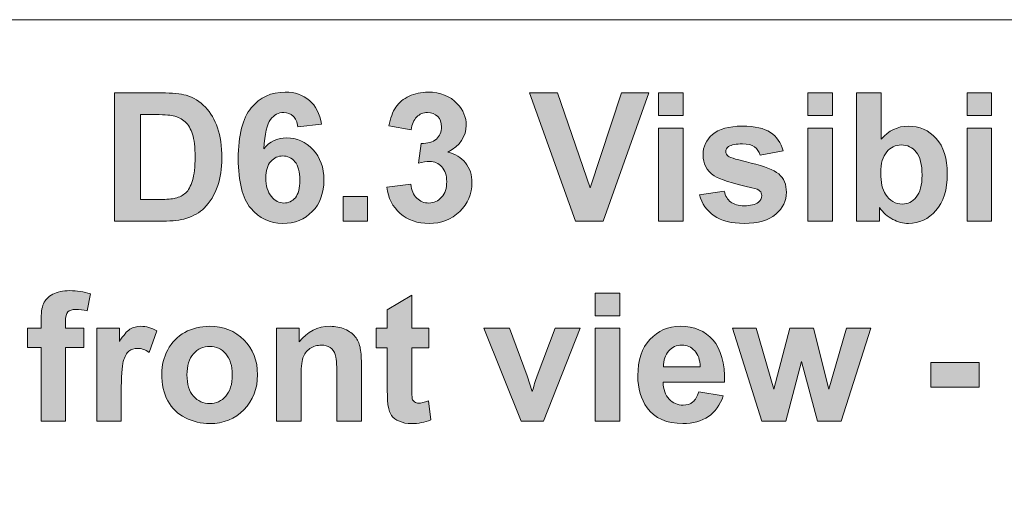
# Model space of a CAD drawing. Header units: millimetres. Extents: x 4 to 594, y -297 to -6.
# Tile 128 of 134: x 449 to 477, y -37 to -24. Entities that reach past the tile are written whole.
import ezdxf

# ---------------------------------------------------------------- set-up
doc = ezdxf.new("R2010")
doc.units = ezdxf.units.MM
doc.header["$MEASUREMENT"] = 0
doc.layers.add('Layer 1', color=7, linetype='Continuous', lineweight=0)

# ---------------------------------------------------------------- blocks, each defined once
blk = doc.blocks.new('Block_32')
at = {"layer": 'Layer 1', "true_color": 0x010101, "transparency": 33554687}
h = blk.add_hatch(color=18, dxfattribs=at)
edge = h.paths.add_edge_path()
edge.add_spline(control_points=[(456.156, -28.158), (456.156, -28.379), (456.207, -28.549), (456.308, -28.669), (456.409, -28.789), (456.525, -28.849), (456.655, -28.849), (456.781, -28.849), (456.885, -28.8), (456.969, -28.702), (457.052, -28.603), (457.094, -28.442), (457.094, -28.218), (457.094, -27.988), (457.049, -27.819), (456.959, -27.711), (456.869, -27.604), (456.757, -27.551), (456.622, -27.551), (456.491, -27.551), (456.381, -27.602), (456.291, -27.705), (456.201, -27.807), (456.156, -27.958), (456.156, -28.158)], knot_values=[0, 0, 0, 0, 1, 1, 1, 2, 2, 2, 3, 3, 3, 4, 4, 4, 5, 5, 5, 6, 6, 6, 7, 7, 7, 8, 8, 8, 8], degree=3, periodic=0)
edge = h.paths.add_edge_path()
edge.add_spline(control_points=[(457.692, -26.678), (457.692, -26.678), (457.035, -26.751), (457.035, -26.751), (457.019, -26.615), (456.977, -26.516), (456.91, -26.452), (456.842, -26.387), (456.755, -26.355), (456.647, -26.355), (456.504, -26.355), (456.383, -26.42), (456.284, -26.548), (456.185, -26.676), (456.124, -26.944), (456.098, -27.351), (456.267, -27.151), (456.476, -27.052), (456.727, -27.052), (457.009, -27.052), (457.252, -27.16), (457.454, -27.375), (457.656, -27.592), (457.756, -27.87), (457.756, -28.212), (457.756, -28.574), (457.65, -28.865), (457.437, -29.084), (457.225, -29.303), (456.953, -29.412), (456.62, -29.412), (456.264, -29.412), (455.97, -29.273), (455.74, -28.995), (455.511, -28.717), (455.395, -28.262), (455.395, -27.628), (455.395, -26.979), (455.515, -26.51), (455.755, -26.223), (455.995, -25.936), (456.306, -25.792), (456.688, -25.792), (456.957, -25.792), (457.179, -25.868), (457.355, -26.02), (457.531, -26.17), (457.643, -26.39), (457.692, -26.678), (457.692, -26.678), (457.692, -26.678), (457.692, -26.678)], knot_values=[0, 0, 0, 0, 1, 1, 1, 2, 2, 2, 3, 3, 3, 4, 4, 4, 5, 5, 5, 6, 6, 6, 7, 7, 7, 8, 8, 8, 9, 9, 9, 10, 10, 10, 11, 11, 11, 12, 12, 12, 13, 13, 13, 14, 14, 14, 15, 15, 15, 16, 16, 16, 17, 17, 17, 17], degree=3, periodic=0)
h = blk.add_hatch(color=18, dxfattribs=at)
edge = h.paths.add_edge_path()
edge.add_spline(control_points=[(459.495, -28.411), (459.495, -28.411), (460.151, -28.331), (460.151, -28.331), (460.172, -28.499), (460.228, -28.627), (460.319, -28.716), (460.411, -28.805), (460.521, -28.849), (460.65, -28.849), (460.789, -28.849), (460.906, -28.796), (461.002, -28.69), (461.096, -28.584), (461.144, -28.44), (461.144, -28.259), (461.144, -28.089), (461.099, -27.953), (461.007, -27.854), (460.916, -27.754), (460.805, -27.704), (460.673, -27.704), (460.587, -27.704), (460.484, -27.721), (460.364, -27.755), (460.364, -27.755), (460.439, -27.205), (460.439, -27.205), (460.621, -27.21), (460.761, -27.17), (460.857, -27.085), (460.953, -27.001), (461.001, -26.888), (461.001, -26.747), (461.001, -26.628), (460.965, -26.533), (460.895, -26.462), (460.824, -26.391), (460.73, -26.355), (460.612, -26.355), (460.496, -26.355), (460.398, -26.396), (460.316, -26.476), (460.234, -26.557), (460.184, -26.675), (460.166, -26.829), (460.166, -26.829), (459.544, -26.723), (459.544, -26.723), (459.587, -26.508), (459.653, -26.336), (459.741, -26.206), (459.828, -26.078), (459.951, -25.977), (460.107, -25.903), (460.263, -25.829), (460.439, -25.792), (460.634, -25.792), (460.966, -25.792), (461.233, -25.899), (461.434, -26.112), (461.599, -26.286), (461.682, -26.484), (461.682, -26.704), (461.682, -27.015), (461.513, -27.264), (461.173, -27.449), (461.375, -27.493), (461.537, -27.59), (461.659, -27.741), (461.78, -27.893), (461.84, -28.076), (461.84, -28.29), (461.84, -28.6), (461.727, -28.865), (461.501, -29.084), (461.274, -29.303), (460.993, -29.412), (460.655, -29.412), (460.336, -29.412), (460.071, -29.32), (459.861, -29.135), (459.65, -28.951), (459.528, -28.71), (459.495, -28.411)], knot_values=[0, 0, 0, 0, 1, 1, 1, 2, 2, 2, 3, 3, 3, 4, 4, 4, 5, 5, 5, 6, 6, 6, 7, 7, 7, 8, 8, 8, 9, 9, 9, 10, 10, 10, 11, 11, 11, 12, 12, 12, 13, 13, 13, 14, 14, 14, 15, 15, 15, 16, 16, 16, 17, 17, 17, 18, 18, 18, 19, 19, 19, 20, 20, 20, 21, 21, 21, 22, 22, 22, 23, 23, 23, 24, 24, 24, 25, 25, 25, 26, 26, 26, 27, 27, 27, 28, 28, 28, 28], degree=3, periodic=0)
h = blk.add_hatch(color=18, dxfattribs=at)
edge = h.paths.add_edge_path()
edge.add_spline(control_points=[(452.698, -26.41), (452.698, -26.41), (452.698, -28.751), (452.698, -28.751), (452.698, -28.751), (453.229, -28.751), (453.229, -28.751), (453.427, -28.751), (453.57, -28.739), (453.659, -28.717), (453.774, -28.688), (453.87, -28.639), (453.946, -28.57), (454.022, -28.5), (454.084, -28.387), (454.132, -28.229), (454.18, -28.071), (454.204, -27.854), (454.204, -27.581), (454.204, -27.308), (454.18, -27.099), (454.132, -26.952), (454.084, -26.806), (454.017, -26.692), (453.93, -26.61), (453.844, -26.528), (453.734, -26.472), (453.601, -26.444), (453.502, -26.421), (453.307, -26.41), (453.017, -26.41), (453.017, -26.41), (452.698, -26.41), (452.698, -26.41)], knot_values=[0, 0, 0, 0, 1, 1, 1, 2, 2, 2, 3, 3, 3, 4, 4, 4, 5, 5, 5, 6, 6, 6, 7, 7, 7, 8, 8, 8, 9, 9, 9, 10, 10, 10, 11, 11, 11, 11], degree=3, periodic=0)
edge = h.paths.add_edge_path()
edge.add_spline(control_points=[(451.982, -25.812), (451.982, -25.812), (453.284, -25.812), (453.284, -25.812), (453.578, -25.812), (453.802, -25.834), (453.956, -25.88), (454.162, -25.94), (454.34, -26.049), (454.487, -26.206), (454.636, -26.361), (454.748, -26.552), (454.825, -26.779), (454.901, -27.004), (454.94, -27.283), (454.94, -27.614), (454.94, -27.905), (454.904, -28.156), (454.831, -28.366), (454.743, -28.624), (454.617, -28.832), (454.454, -28.991), (454.33, -29.112), (454.163, -29.206), (453.953, -29.273), (453.796, -29.324), (453.586, -29.348), (453.323, -29.348), (453.323, -29.348), (451.982, -29.348), (451.982, -29.348), (451.982, -29.348), (451.982, -25.812), (451.982, -25.812), (451.982, -25.812), (451.982, -25.812), (451.982, -25.812)], knot_values=[0, 0, 0, 0, 1, 1, 1, 2, 2, 2, 3, 3, 3, 4, 4, 4, 5, 5, 5, 6, 6, 6, 7, 7, 7, 8, 8, 8, 9, 9, 9, 10, 10, 10, 11, 11, 11, 12, 12, 12, 12], degree=3, periodic=0)
for points in [[(464.691, -29.348), (463.426, -25.812), (464.2, -25.812), (465.098, -28.43), (465.959, -25.812), (466.72, -25.812), (465.462, -29.348)], [(458.285, -29.348), (458.285, -28.672), (458.962, -28.672), (458.962, -29.348)], [(469.832, -34.866), (469.023, -32.303), (469.681, -32.303), (470.161, -33.983), (470.603, -32.303), (471.256, -32.303), (471.682, -33.983), (472.172, -32.303), (472.84, -32.303), (472.017, -34.866), (471.367, -34.866), (470.926, -33.217), (470.492, -34.866)], [(474.493, -33.923), (474.493, -33.246), (475.827, -33.246), (475.827, -33.923)]]:
    blk.add_hatch(color=18, dxfattribs=at).paths.add_polyline_path(points)
h = blk.add_hatch(color=18, dxfattribs=at)
edge = h.paths.add_edge_path()
edge.add_spline(control_points=[(466.987, -29.348), (466.987, -29.348), (466.987, -26.785), (466.987, -26.785), (466.987, -26.785), (467.663, -26.785), (467.663, -26.785), (467.663, -26.785), (467.663, -29.348), (467.663, -29.348), (467.663, -29.348), (466.987, -29.348), (466.987, -29.348)], knot_values=[0, 0, 0, 0, 1, 1, 1, 2, 2, 2, 3, 3, 3, 4, 4, 4, 4], degree=3, periodic=0)
edge = h.paths.add_edge_path()
edge.add_spline(control_points=[(466.987, -26.439), (466.987, -26.439), (466.987, -25.812), (466.987, -25.812), (466.987, -25.812), (467.663, -25.812), (467.663, -25.812), (467.663, -25.812), (467.663, -26.439), (467.663, -26.439), (467.663, -26.439), (466.987, -26.439), (466.987, -26.439), (466.987, -26.439), (466.987, -26.439), (466.987, -26.439)], knot_values=[0, 0, 0, 0, 1, 1, 1, 2, 2, 2, 3, 3, 3, 4, 4, 4, 5, 5, 5, 5], degree=3, periodic=0)
h = blk.add_hatch(color=18, dxfattribs=at)
edge = h.paths.add_edge_path()
edge.add_spline(control_points=[(471.106, -29.348), (471.106, -29.348), (471.106, -26.785), (471.106, -26.785), (471.106, -26.785), (471.782, -26.785), (471.782, -26.785), (471.782, -26.785), (471.782, -29.348), (471.782, -29.348), (471.782, -29.348), (471.106, -29.348), (471.106, -29.348)], knot_values=[0, 0, 0, 0, 1, 1, 1, 2, 2, 2, 3, 3, 3, 4, 4, 4, 4], degree=3, periodic=0)
edge = h.paths.add_edge_path()
edge.add_spline(control_points=[(471.106, -26.439), (471.106, -26.439), (471.106, -25.812), (471.106, -25.812), (471.106, -25.812), (471.782, -25.812), (471.782, -25.812), (471.782, -25.812), (471.782, -26.439), (471.782, -26.439), (471.782, -26.439), (471.106, -26.439), (471.106, -26.439), (471.106, -26.439), (471.106, -26.439), (471.106, -26.439)], knot_values=[0, 0, 0, 0, 1, 1, 1, 2, 2, 2, 3, 3, 3, 4, 4, 4, 5, 5, 5, 5], degree=3, periodic=0)
h = blk.add_hatch(color=18, dxfattribs=at)
edge = h.paths.add_edge_path()
edge.add_spline(control_points=[(473.115, -28.017), (473.115, -28.283), (473.157, -28.481), (473.241, -28.607), (473.359, -28.789), (473.514, -28.879), (473.709, -28.879), (473.859, -28.879), (473.987, -28.815), (474.093, -28.687), (474.198, -28.558), (474.251, -28.356), (474.251, -28.08), (474.251, -27.786), (474.197, -27.574), (474.091, -27.444), (473.985, -27.314), (473.849, -27.249), (473.683, -27.249), (473.52, -27.249), (473.385, -27.313), (473.277, -27.44), (473.169, -27.566), (473.115, -27.759), (473.115, -28.017)], knot_values=[0, 0, 0, 0, 1, 1, 1, 2, 2, 2, 3, 3, 3, 4, 4, 4, 5, 5, 5, 6, 6, 6, 7, 7, 7, 8, 8, 8, 8], degree=3, periodic=0)
edge = h.paths.add_edge_path()
edge.add_spline(control_points=[(472.448, -29.348), (472.448, -29.348), (472.448, -25.812), (472.448, -25.812), (472.448, -25.812), (473.125, -25.812), (473.125, -25.812), (473.125, -25.812), (473.125, -27.088), (473.125, -27.088), (473.334, -26.85), (473.581, -26.731), (473.867, -26.731), (474.179, -26.731), (474.437, -26.843), (474.641, -27.07), (474.845, -27.296), (474.947, -27.621), (474.947, -28.045), (474.947, -28.483), (474.844, -28.821), (474.635, -29.058), (474.427, -29.294), (474.174, -29.412), (473.876, -29.412), (473.73, -29.412), (473.586, -29.375), (473.443, -29.3), (473.301, -29.224), (473.178, -29.115), (473.076, -28.972), (473.076, -28.972), (473.076, -29.348), (473.076, -29.348), (473.076, -29.348), (472.448, -29.348), (472.448, -29.348), (472.448, -29.348), (472.448, -29.348), (472.448, -29.348)], knot_values=[0, 0, 0, 0, 1, 1, 1, 2, 2, 2, 3, 3, 3, 4, 4, 4, 5, 5, 5, 6, 6, 6, 7, 7, 7, 8, 8, 8, 9, 9, 9, 10, 10, 10, 11, 11, 11, 12, 12, 12, 13, 13, 13, 13], degree=3, periodic=0)
h = blk.add_hatch(color=18, dxfattribs=at)
edge = h.paths.add_edge_path()
edge.add_spline(control_points=[(475.495, -29.348), (475.495, -29.348), (475.495, -26.785), (475.495, -26.785), (475.495, -26.785), (476.171, -26.785), (476.171, -26.785), (476.171, -26.785), (476.171, -29.348), (476.171, -29.348), (476.171, -29.348), (475.495, -29.348), (475.495, -29.348)], knot_values=[0, 0, 0, 0, 1, 1, 1, 2, 2, 2, 3, 3, 3, 4, 4, 4, 4], degree=3, periodic=0)
edge = h.paths.add_edge_path()
edge.add_spline(control_points=[(475.495, -26.439), (475.495, -26.439), (475.495, -25.812), (475.495, -25.812), (475.495, -25.812), (476.171, -25.812), (476.171, -25.812), (476.171, -25.812), (476.171, -26.439), (476.171, -26.439), (476.171, -26.439), (475.495, -26.439), (475.495, -26.439), (475.495, -26.439), (475.495, -26.439), (475.495, -26.439)], knot_values=[0, 0, 0, 0, 1, 1, 1, 2, 2, 2, 3, 3, 3, 4, 4, 4, 5, 5, 5, 5], degree=3, periodic=0)
h = blk.add_hatch(color=18, dxfattribs=at)
edge = h.paths.add_edge_path()
edge.add_spline(control_points=[(468.117, -28.627), (468.117, -28.627), (468.798, -28.523), (468.798, -28.523), (468.827, -28.654), (468.886, -28.754), (468.975, -28.822), (469.063, -28.89), (469.187, -28.924), (469.346, -28.924), (469.521, -28.924), (469.653, -28.892), (469.742, -28.827), (469.801, -28.782), (469.831, -28.721), (469.831, -28.645), (469.831, -28.594), (469.814, -28.552), (469.782, -28.518), (469.748, -28.486), (469.673, -28.455), (469.556, -28.428), (469.008, -28.307), (468.662, -28.197), (468.515, -28.097), (468.312, -27.958), (468.211, -27.765), (468.211, -27.519), (468.211, -27.296), (468.299, -27.109), (468.474, -26.958), (468.65, -26.806), (468.921, -26.731), (469.289, -26.731), (469.64, -26.731), (469.901, -26.788), (470.071, -26.903), (470.241, -27.018), (470.359, -27.188), (470.423, -27.412), (470.423, -27.412), (469.786, -27.531), (469.786, -27.531), (469.759, -27.43), (469.706, -27.353), (469.63, -27.299), (469.553, -27.246), (469.444, -27.22), (469.301, -27.22), (469.122, -27.22), (468.994, -27.244), (468.915, -27.295), (468.864, -27.33), (468.838, -27.376), (468.838, -27.432), (468.838, -27.481), (468.86, -27.522), (468.906, -27.556), (468.967, -27.601), (469.179, -27.664), (469.541, -27.747), (469.903, -27.829), (470.156, -27.929), (470.299, -28.049), (470.441, -28.169), (470.512, -28.338), (470.512, -28.553), (470.512, -28.788), (470.414, -28.99), (470.218, -29.159), (470.022, -29.328), (469.731, -29.412), (469.346, -29.412), (468.997, -29.412), (468.72, -29.342), (468.516, -29.201), (468.313, -29.06), (468.18, -28.869), (468.117, -28.627)], knot_values=[0, 0, 0, 0, 1, 1, 1, 2, 2, 2, 3, 3, 3, 4, 4, 4, 5, 5, 5, 6, 6, 6, 7, 7, 7, 8, 8, 8, 9, 9, 9, 10, 10, 10, 11, 11, 11, 12, 12, 12, 13, 13, 13, 14, 14, 14, 15, 15, 15, 16, 16, 16, 17, 17, 17, 18, 18, 18, 19, 19, 19, 20, 20, 20, 21, 21, 21, 22, 22, 22, 23, 23, 23, 24, 24, 24, 25, 25, 25, 26, 26, 26, 26], degree=3, periodic=0)
h = blk.add_hatch(color=18, dxfattribs=at)
edge = h.paths.add_edge_path()
edge.add_spline(control_points=[(449.579, -32.303), (449.579, -32.303), (449.955, -32.303), (449.955, -32.303), (449.955, -32.303), (449.955, -32.109), (449.955, -32.109), (449.955, -31.894), (449.978, -31.732), (450.024, -31.626), (450.07, -31.519), (450.155, -31.433), (450.278, -31.366), (450.402, -31.299), (450.559, -31.265), (450.748, -31.265), (450.942, -31.265), (451.132, -31.294), (451.318, -31.352), (451.318, -31.352), (451.231, -31.823), (451.231, -31.823), (451.121, -31.797), (451.015, -31.784), (450.913, -31.784), (450.812, -31.784), (450.741, -31.807), (450.697, -31.853), (450.653, -31.899), (450.631, -31.988), (450.631, -32.12), (450.631, -32.12), (450.631, -32.303), (450.631, -32.303), (450.631, -32.303), (451.14, -32.303), (451.14, -32.303), (451.14, -32.303), (451.14, -32.836), (451.14, -32.836), (451.14, -32.836), (450.631, -32.836), (450.631, -32.836), (450.631, -32.836), (450.631, -34.866), (450.631, -34.866), (450.631, -34.866), (449.955, -34.866), (449.955, -34.866), (449.955, -34.866), (449.955, -32.836), (449.955, -32.836), (449.955, -32.836), (449.579, -32.836), (449.579, -32.836), (449.579, -32.836), (449.579, -32.303), (449.579, -32.303)], knot_values=[0, 0, 0, 0, 1, 1, 1, 2, 2, 2, 3, 3, 3, 4, 4, 4, 5, 5, 5, 6, 6, 6, 7, 7, 7, 8, 8, 8, 9, 9, 9, 10, 10, 10, 11, 11, 11, 12, 12, 12, 13, 13, 13, 14, 14, 14, 15, 15, 15, 16, 16, 16, 17, 17, 17, 18, 18, 18, 19, 19, 19, 19], degree=3, periodic=0)
h = blk.add_hatch(color=18, dxfattribs=at)
edge = h.paths.add_edge_path()
edge.add_spline(control_points=[(460.646, -32.303), (460.646, -32.303), (460.646, -32.841), (460.646, -32.841), (460.646, -32.841), (460.182, -32.841), (460.182, -32.841), (460.182, -32.841), (460.182, -33.879), (460.182, -33.879), (460.182, -34.09), (460.186, -34.212), (460.195, -34.247), (460.204, -34.281), (460.224, -34.31), (460.256, -34.333), (460.287, -34.356), (460.325, -34.367), (460.37, -34.367), (460.434, -34.367), (460.524, -34.346), (460.644, -34.302), (460.644, -34.302), (460.701, -34.829), (460.701, -34.829), (460.543, -34.896), (460.366, -34.93), (460.166, -34.93), (460.045, -34.93), (459.935, -34.909), (459.837, -34.868), (459.739, -34.827), (459.668, -34.774), (459.622, -34.709), (459.576, -34.643), (459.545, -34.555), (459.527, -34.443), (459.513, -34.364), (459.505, -34.204), (459.505, -33.963), (459.505, -33.963), (459.505, -32.841), (459.505, -32.841), (459.505, -32.841), (459.194, -32.841), (459.194, -32.841), (459.194, -32.841), (459.194, -32.303), (459.194, -32.303), (459.194, -32.303), (459.505, -32.303), (459.505, -32.303), (459.505, -32.303), (459.505, -31.794), (459.505, -31.794), (459.505, -31.794), (460.182, -31.394), (460.182, -31.394), (460.182, -31.394), (460.182, -32.303), (460.182, -32.303), (460.182, -32.303), (460.646, -32.303), (460.646, -32.303)], knot_values=[0, 0, 0, 0, 1, 1, 1, 2, 2, 2, 3, 3, 3, 4, 4, 4, 5, 5, 5, 6, 6, 6, 7, 7, 7, 8, 8, 8, 9, 9, 9, 10, 10, 10, 11, 11, 11, 12, 12, 12, 13, 13, 13, 14, 14, 14, 15, 15, 15, 16, 16, 16, 17, 17, 17, 18, 18, 18, 19, 19, 19, 20, 20, 20, 21, 21, 21, 21], degree=3, periodic=0)
h = blk.add_hatch(color=18, dxfattribs=at)
edge = h.paths.add_edge_path()
edge.add_spline(control_points=[(465.239, -34.866), (465.239, -34.866), (465.239, -32.303), (465.239, -32.303), (465.239, -32.303), (465.916, -32.303), (465.916, -32.303), (465.916, -32.303), (465.916, -34.866), (465.916, -34.866), (465.916, -34.866), (465.239, -34.866), (465.239, -34.866)], knot_values=[0, 0, 0, 0, 1, 1, 1, 2, 2, 2, 3, 3, 3, 4, 4, 4, 4], degree=3, periodic=0)
edge = h.paths.add_edge_path()
edge.add_spline(control_points=[(465.239, -31.957), (465.239, -31.957), (465.239, -31.33), (465.239, -31.33), (465.239, -31.33), (465.916, -31.33), (465.916, -31.33), (465.916, -31.33), (465.916, -31.957), (465.916, -31.957), (465.916, -31.957), (465.239, -31.957), (465.239, -31.957), (465.239, -31.957), (465.239, -31.957), (465.239, -31.957)], knot_values=[0, 0, 0, 0, 1, 1, 1, 2, 2, 2, 3, 3, 3, 4, 4, 4, 5, 5, 5, 5], degree=3, periodic=0)
h = blk.add_hatch(color=18, dxfattribs=at)
edge = h.paths.add_edge_path()
edge.add_spline(control_points=[(452.167, -34.866), (452.167, -34.866), (451.491, -34.866), (451.491, -34.866), (451.491, -34.866), (451.491, -32.303), (451.491, -32.303), (451.491, -32.303), (452.118, -32.303), (452.118, -32.303), (452.118, -32.303), (452.118, -32.666), (452.118, -32.666), (452.226, -32.494), (452.323, -32.382), (452.409, -32.328), (452.496, -32.275), (452.594, -32.248), (452.703, -32.248), (452.858, -32.248), (453.007, -32.291), (453.15, -32.376), (453.15, -32.376), (452.94, -32.967), (452.94, -32.967), (452.826, -32.893), (452.719, -32.856), (452.621, -32.856), (452.526, -32.856), (452.445, -32.882), (452.379, -32.934), (452.314, -32.987), (452.262, -33.08), (452.224, -33.217), (452.186, -33.354), (452.167, -33.64), (452.167, -34.076), (452.167, -34.076), (452.167, -34.866), (452.167, -34.866)], knot_values=[0, 0, 0, 0, 1, 1, 1, 2, 2, 2, 3, 3, 3, 4, 4, 4, 5, 5, 5, 6, 6, 6, 7, 7, 7, 8, 8, 8, 9, 9, 9, 10, 10, 10, 11, 11, 11, 12, 12, 12, 13, 13, 13, 13], degree=3, periodic=0)
h = blk.add_hatch(color=18, dxfattribs=at)
edge = h.paths.add_edge_path()
edge.add_spline(control_points=[(453.98, -33.589), (453.98, -33.844), (454.041, -34.039), (454.161, -34.174), (454.282, -34.309), (454.43, -34.377), (454.607, -34.377), (454.783, -34.377), (454.931, -34.309), (455.051, -34.174), (455.17, -34.039), (455.23, -33.842), (455.23, -33.584), (455.23, -33.333), (455.17, -33.14), (455.051, -33.005), (454.931, -32.869), (454.783, -32.801), (454.607, -32.801), (454.43, -32.801), (454.282, -32.869), (454.161, -33.005), (454.041, -33.14), (453.98, -33.335), (453.98, -33.589)], knot_values=[0, 0, 0, 0, 1, 1, 1, 2, 2, 2, 3, 3, 3, 4, 4, 4, 5, 5, 5, 6, 6, 6, 7, 7, 7, 8, 8, 8, 8], degree=3, periodic=0)
edge = h.paths.add_edge_path()
edge.add_spline(control_points=[(453.284, -33.553), (453.284, -33.327), (453.339, -33.109), (453.45, -32.899), (453.561, -32.687), (453.719, -32.527), (453.922, -32.415), (454.125, -32.304), (454.352, -32.248), (454.603, -32.248), (454.99, -32.248), (455.307, -32.374), (455.555, -32.626), (455.803, -32.879), (455.926, -33.196), (455.926, -33.582), (455.926, -33.97), (455.801, -34.292), (455.552, -34.547), (455.302, -34.802), (454.987, -34.93), (454.608, -34.93), (454.373, -34.93), (454.149, -34.876), (453.936, -34.77), (453.724, -34.664), (453.561, -34.509), (453.45, -34.303), (453.339, -34.098), (453.284, -33.848), (453.284, -33.553), (453.284, -33.553), (453.284, -33.553), (453.284, -33.553)], knot_values=[0, 0, 0, 0, 1, 1, 1, 2, 2, 2, 3, 3, 3, 4, 4, 4, 5, 5, 5, 6, 6, 6, 7, 7, 7, 8, 8, 8, 9, 9, 9, 10, 10, 10, 11, 11, 11, 11], degree=3, periodic=0)
h = blk.add_hatch(color=18, dxfattribs=at)
edge = h.paths.add_edge_path()
edge.add_spline(control_points=[(458.79, -34.866), (458.79, -34.866), (458.113, -34.866), (458.113, -34.866), (458.113, -34.866), (458.113, -33.56), (458.113, -33.56), (458.113, -33.283), (458.099, -33.104), (458.07, -33.024), (458.04, -32.942), (457.993, -32.88), (457.927, -32.834), (457.861, -32.789), (457.783, -32.767), (457.69, -32.767), (457.572, -32.767), (457.466, -32.799), (457.372, -32.863), (457.277, -32.927), (457.213, -33.013), (457.178, -33.118), (457.143, -33.225), (457.126, -33.42), (457.126, -33.707), (457.126, -33.707), (457.126, -34.866), (457.126, -34.866), (457.126, -34.866), (456.449, -34.866), (456.449, -34.866), (456.449, -34.866), (456.449, -32.303), (456.449, -32.303), (456.449, -32.303), (457.076, -32.303), (457.076, -32.303), (457.076, -32.303), (457.076, -32.679), (457.076, -32.679), (457.301, -32.391), (457.583, -32.248), (457.925, -32.248), (458.075, -32.248), (458.212, -32.275), (458.337, -32.329), (458.462, -32.383), (458.555, -32.452), (458.619, -32.535), (458.683, -32.619), (458.727, -32.713), (458.752, -32.82), (458.778, -32.926), (458.79, -33.077), (458.79, -33.275), (458.79, -33.275), (458.79, -34.866), (458.79, -34.866)], knot_values=[0, 0, 0, 0, 1, 1, 1, 2, 2, 2, 3, 3, 3, 4, 4, 4, 5, 5, 5, 6, 6, 6, 7, 7, 7, 8, 8, 8, 9, 9, 9, 10, 10, 10, 11, 11, 11, 12, 12, 12, 13, 13, 13, 14, 14, 14, 15, 15, 15, 16, 16, 16, 17, 17, 17, 18, 18, 18, 19, 19, 19, 19], degree=3, periodic=0)
h = blk.add_hatch(color=18, dxfattribs=at)
edge = h.paths.add_edge_path()
edge.add_spline(control_points=[(463.197, -34.866), (463.197, -34.866), (462.164, -32.303), (462.164, -32.303), (462.164, -32.303), (462.875, -32.303), (462.875, -32.303), (462.875, -32.303), (463.358, -33.611), (463.358, -33.611), (463.358, -33.611), (463.498, -34.048), (463.498, -34.048), (463.535, -33.937), (463.559, -33.863), (463.568, -33.828), (463.591, -33.755), (463.614, -33.683), (463.641, -33.611), (463.641, -33.611), (464.13, -32.303), (464.13, -32.303), (464.13, -32.303), (464.826, -32.303), (464.826, -32.303), (464.826, -32.303), (463.808, -34.866), (463.808, -34.866), (463.808, -34.866), (463.197, -34.866), (463.197, -34.866)], knot_values=[0, 0, 0, 0, 1, 1, 1, 2, 2, 2, 3, 3, 3, 4, 4, 4, 5, 5, 5, 6, 6, 6, 7, 7, 7, 8, 8, 8, 9, 9, 9, 10, 10, 10, 10], degree=3, periodic=0)
h = blk.add_hatch(color=18, dxfattribs=at)
edge = h.paths.add_edge_path()
edge.add_spline(control_points=[(468.133, -33.369), (468.128, -33.173), (468.078, -33.023), (467.981, -32.921), (467.885, -32.818), (467.768, -32.767), (467.63, -32.767), (467.482, -32.767), (467.361, -32.821), (467.264, -32.929), (467.168, -33.037), (467.121, -33.184), (467.123, -33.369), (467.123, -33.369), (468.133, -33.369), (468.133, -33.369)], knot_values=[0, 0, 0, 0, 1, 1, 1, 2, 2, 2, 3, 3, 3, 4, 4, 4, 5, 5, 5, 5], degree=3, periodic=0)
edge = h.paths.add_edge_path()
edge.add_spline(control_points=[(468.093, -34.056), (468.093, -34.056), (468.77, -34.169), (468.77, -34.169), (468.683, -34.417), (468.546, -34.606), (468.359, -34.736), (468.171, -34.865), (467.937, -34.93), (467.656, -34.93), (467.211, -34.93), (466.881, -34.784), (466.668, -34.493), (466.499, -34.259), (466.414, -33.964), (466.414, -33.608), (466.414, -33.183), (466.525, -32.85), (466.747, -32.61), (466.968, -32.368), (467.249, -32.248), (467.588, -32.248), (467.968, -32.248), (468.269, -32.374), (468.489, -32.626), (468.709, -32.878), (468.814, -33.264), (468.804, -33.784), (468.804, -33.784), (467.11, -33.784), (467.11, -33.784), (467.115, -33.985), (467.17, -34.141), (467.274, -34.253), (467.378, -34.365), (467.508, -34.421), (467.663, -34.421), (467.769, -34.421), (467.858, -34.393), (467.929, -34.335), (468.002, -34.277), (468.056, -34.184), (468.093, -34.056), (468.093, -34.056), (468.093, -34.056), (468.093, -34.056)], knot_values=[0, 0, 0, 0, 1, 1, 1, 2, 2, 2, 3, 3, 3, 4, 4, 4, 5, 5, 5, 6, 6, 6, 7, 7, 7, 8, 8, 8, 9, 9, 9, 10, 10, 10, 11, 11, 11, 12, 12, 12, 13, 13, 13, 14, 14, 14, 15, 15, 15, 15], degree=3, periodic=0)
at = {"layer": 'Layer 1', "color": 240, "lineweight": 0, "true_color": 0xed2224}
blk.add_lwpolyline([(432.311, -23.795), (502.385, -23.795), (505.385, -23.795), (505.385, -33.795), (502.385, -33.795), (502.385, -48.795), (505.385, -48.795), (505.385, -58.795), (502.385, -58.795), (440.793, -58.795), (440.793, -38.795), (390.793, -38.795), (390.793, -30.331)], dxfattribs=at)
at = {"layer": 'Layer 1'}
for points in [[(464.691, -29.348), (463.426, -25.812), (464.2, -25.812), (465.098, -28.43), (465.959, -25.812), (466.72, -25.812), (465.462, -29.348)], [(458.285, -29.348), (458.285, -28.672), (458.962, -28.672), (458.962, -29.348)], [(469.832, -34.866), (469.023, -32.303), (469.681, -32.303), (470.161, -33.983), (470.603, -32.303), (471.256, -32.303), (471.682, -33.983), (472.172, -32.303), (472.84, -32.303), (472.017, -34.866), (471.367, -34.866), (470.926, -33.217), (470.492, -34.866)], [(474.493, -33.923), (474.493, -33.246), (475.827, -33.246), (475.827, -33.923)]]:
    blk.add_lwpolyline(points, close=True, dxfattribs=at)
for points, knots in [([(457.692, -26.678), (457.692, -26.678), (457.035, -26.751), (457.035, -26.751), (457.019, -26.615), (456.977, -26.516), (456.91, -26.452), (456.842, -26.387), (456.755, -26.355), (456.647, -26.355), (456.504, -26.355), (456.383, -26.42), (456.284, -26.548), (456.185, -26.676), (456.124, -26.944), (456.098, -27.351), (456.267, -27.151), (456.476, -27.052), (456.727, -27.052), (457.009, -27.052), (457.252, -27.16), (457.454, -27.375), (457.656, -27.592), (457.756, -27.87), (457.756, -28.212), (457.756, -28.574), (457.65, -28.865), (457.437, -29.084), (457.225, -29.303), (456.953, -29.412), (456.62, -29.412), (456.264, -29.412), (455.97, -29.273), (455.74, -28.995), (455.511, -28.717), (455.395, -28.262), (455.395, -27.628), (455.395, -26.979), (455.515, -26.51), (455.755, -26.223), (455.995, -25.936), (456.306, -25.792), (456.688, -25.792), (456.957, -25.792), (457.179, -25.868), (457.355, -26.02), (457.531, -26.17), (457.643, -26.39), (457.692, -26.678), (457.692, -26.678), (457.692, -26.678), (457.692, -26.678)], [0, 0, 0, 0, 1, 1, 1, 2, 2, 2, 3, 3, 3, 4, 4, 4, 5, 5, 5, 6, 6, 6, 7, 7, 7, 8, 8, 8, 9, 9, 9, 10, 10, 10, 11, 11, 11, 12, 12, 12, 13, 13, 13, 14, 14, 14, 15, 15, 15, 16, 16, 16, 17, 17, 17, 17]), ([(459.495, -28.411), (459.495, -28.411), (460.151, -28.331), (460.151, -28.331), (460.172, -28.499), (460.228, -28.627), (460.319, -28.716), (460.411, -28.805), (460.521, -28.849), (460.65, -28.849), (460.789, -28.849), (460.906, -28.796), (461.002, -28.69), (461.096, -28.584), (461.144, -28.44), (461.144, -28.259), (461.144, -28.089), (461.099, -27.953), (461.007, -27.854), (460.916, -27.754), (460.805, -27.704), (460.673, -27.704), (460.587, -27.704), (460.484, -27.721), (460.364, -27.755), (460.364, -27.755), (460.439, -27.205), (460.439, -27.205), (460.621, -27.21), (460.761, -27.17), (460.857, -27.085), (460.953, -27.001), (461.001, -26.888), (461.001, -26.747), (461.001, -26.628), (460.965, -26.533), (460.895, -26.462), (460.824, -26.391), (460.73, -26.355), (460.612, -26.355), (460.496, -26.355), (460.398, -26.396), (460.316, -26.476), (460.234, -26.557), (460.184, -26.675), (460.166, -26.829), (460.166, -26.829), (459.544, -26.723), (459.544, -26.723), (459.587, -26.508), (459.653, -26.336), (459.741, -26.206), (459.828, -26.078), (459.951, -25.977), (460.107, -25.903), (460.263, -25.829), (460.439, -25.792), (460.634, -25.792), (460.966, -25.792), (461.233, -25.899), (461.434, -26.112), (461.599, -26.286), (461.682, -26.484), (461.682, -26.704), (461.682, -27.015), (461.513, -27.264), (461.173, -27.449), (461.375, -27.493), (461.537, -27.59), (461.659, -27.741), (461.78, -27.893), (461.84, -28.076), (461.84, -28.29), (461.84, -28.6), (461.727, -28.865), (461.501, -29.084), (461.274, -29.303), (460.993, -29.412), (460.655, -29.412), (460.336, -29.412), (460.071, -29.32), (459.861, -29.135), (459.65, -28.951), (459.528, -28.71), (459.495, -28.411)], [0, 0, 0, 0, 1, 1, 1, 2, 2, 2, 3, 3, 3, 4, 4, 4, 5, 5, 5, 6, 6, 6, 7, 7, 7, 8, 8, 8, 9, 9, 9, 10, 10, 10, 11, 11, 11, 12, 12, 12, 13, 13, 13, 14, 14, 14, 15, 15, 15, 16, 16, 16, 17, 17, 17, 18, 18, 18, 19, 19, 19, 20, 20, 20, 21, 21, 21, 22, 22, 22, 23, 23, 23, 24, 24, 24, 25, 25, 25, 26, 26, 26, 27, 27, 27, 28, 28, 28, 28]), ([(451.982, -25.812), (451.982, -25.812), (453.284, -25.812), (453.284, -25.812), (453.578, -25.812), (453.802, -25.834), (453.956, -25.88), (454.162, -25.94), (454.34, -26.049), (454.487, -26.206), (454.636, -26.361), (454.748, -26.552), (454.825, -26.779), (454.901, -27.004), (454.94, -27.283), (454.94, -27.614), (454.94, -27.905), (454.904, -28.156), (454.831, -28.366), (454.743, -28.624), (454.617, -28.832), (454.454, -28.991), (454.33, -29.112), (454.163, -29.206), (453.953, -29.273), (453.796, -29.324), (453.586, -29.348), (453.323, -29.348), (453.323, -29.348), (451.982, -29.348), (451.982, -29.348), (451.982, -29.348), (451.982, -25.812), (451.982, -25.812), (451.982, -25.812), (451.982, -25.812), (451.982, -25.812)], [0, 0, 0, 0, 1, 1, 1, 2, 2, 2, 3, 3, 3, 4, 4, 4, 5, 5, 5, 6, 6, 6, 7, 7, 7, 8, 8, 8, 9, 9, 9, 10, 10, 10, 11, 11, 11, 12, 12, 12, 12]), ([(466.987, -26.439), (466.987, -26.439), (466.987, -25.812), (466.987, -25.812), (466.987, -25.812), (467.663, -25.812), (467.663, -25.812), (467.663, -25.812), (467.663, -26.439), (467.663, -26.439), (467.663, -26.439), (466.987, -26.439), (466.987, -26.439), (466.987, -26.439), (466.987, -26.439), (466.987, -26.439)], [0, 0, 0, 0, 1, 1, 1, 2, 2, 2, 3, 3, 3, 4, 4, 4, 5, 5, 5, 5]), ([(471.106, -26.439), (471.106, -26.439), (471.106, -25.812), (471.106, -25.812), (471.106, -25.812), (471.782, -25.812), (471.782, -25.812), (471.782, -25.812), (471.782, -26.439), (471.782, -26.439), (471.782, -26.439), (471.106, -26.439), (471.106, -26.439), (471.106, -26.439), (471.106, -26.439), (471.106, -26.439)], [0, 0, 0, 0, 1, 1, 1, 2, 2, 2, 3, 3, 3, 4, 4, 4, 5, 5, 5, 5]), ([(472.448, -29.348), (472.448, -29.348), (472.448, -25.812), (472.448, -25.812), (472.448, -25.812), (473.125, -25.812), (473.125, -25.812), (473.125, -25.812), (473.125, -27.088), (473.125, -27.088), (473.334, -26.85), (473.581, -26.731), (473.867, -26.731), (474.179, -26.731), (474.437, -26.843), (474.641, -27.07), (474.845, -27.296), (474.947, -27.621), (474.947, -28.045), (474.947, -28.483), (474.844, -28.821), (474.635, -29.058), (474.427, -29.294), (474.174, -29.412), (473.876, -29.412), (473.73, -29.412), (473.586, -29.375), (473.443, -29.3), (473.301, -29.224), (473.178, -29.115), (473.076, -28.972), (473.076, -28.972), (473.076, -29.348), (473.076, -29.348), (473.076, -29.348), (472.448, -29.348), (472.448, -29.348), (472.448, -29.348), (472.448, -29.348), (472.448, -29.348)], [0, 0, 0, 0, 1, 1, 1, 2, 2, 2, 3, 3, 3, 4, 4, 4, 5, 5, 5, 6, 6, 6, 7, 7, 7, 8, 8, 8, 9, 9, 9, 10, 10, 10, 11, 11, 11, 12, 12, 12, 13, 13, 13, 13]), ([(475.495, -26.439), (475.495, -26.439), (475.495, -25.812), (475.495, -25.812), (475.495, -25.812), (476.171, -25.812), (476.171, -25.812), (476.171, -25.812), (476.171, -26.439), (476.171, -26.439), (476.171, -26.439), (475.495, -26.439), (475.495, -26.439), (475.495, -26.439), (475.495, -26.439), (475.495, -26.439)], [0, 0, 0, 0, 1, 1, 1, 2, 2, 2, 3, 3, 3, 4, 4, 4, 5, 5, 5, 5]), ([(452.698, -26.41), (452.698, -26.41), (452.698, -28.751), (452.698, -28.751), (452.698, -28.751), (453.229, -28.751), (453.229, -28.751), (453.427, -28.751), (453.57, -28.739), (453.659, -28.717), (453.774, -28.688), (453.87, -28.639), (453.946, -28.57), (454.022, -28.5), (454.084, -28.387), (454.132, -28.229), (454.18, -28.071), (454.204, -27.854), (454.204, -27.581), (454.204, -27.308), (454.18, -27.099), (454.132, -26.952), (454.084, -26.806), (454.017, -26.692), (453.93, -26.61), (453.844, -26.528), (453.734, -26.472), (453.601, -26.444), (453.502, -26.421), (453.307, -26.41), (453.017, -26.41), (453.017, -26.41), (452.698, -26.41), (452.698, -26.41)], [0, 0, 0, 0, 1, 1, 1, 2, 2, 2, 3, 3, 3, 4, 4, 4, 5, 5, 5, 6, 6, 6, 7, 7, 7, 8, 8, 8, 9, 9, 9, 10, 10, 10, 11, 11, 11, 11]), ([(466.987, -29.348), (466.987, -29.348), (466.987, -26.785), (466.987, -26.785), (466.987, -26.785), (467.663, -26.785), (467.663, -26.785), (467.663, -26.785), (467.663, -29.348), (467.663, -29.348), (467.663, -29.348), (466.987, -29.348), (466.987, -29.348)], [0, 0, 0, 0, 1, 1, 1, 2, 2, 2, 3, 3, 3, 4, 4, 4, 4]), ([(468.117, -28.627), (468.117, -28.627), (468.798, -28.523), (468.798, -28.523), (468.827, -28.654), (468.886, -28.754), (468.975, -28.822), (469.063, -28.89), (469.187, -28.924), (469.346, -28.924), (469.521, -28.924), (469.653, -28.892), (469.742, -28.827), (469.801, -28.782), (469.831, -28.721), (469.831, -28.645), (469.831, -28.594), (469.814, -28.552), (469.782, -28.518), (469.748, -28.486), (469.673, -28.455), (469.556, -28.428), (469.008, -28.307), (468.662, -28.197), (468.515, -28.097), (468.312, -27.958), (468.211, -27.765), (468.211, -27.519), (468.211, -27.296), (468.299, -27.109), (468.474, -26.958), (468.65, -26.806), (468.921, -26.731), (469.289, -26.731), (469.64, -26.731), (469.901, -26.788), (470.071, -26.903), (470.241, -27.018), (470.359, -27.188), (470.423, -27.412), (470.423, -27.412), (469.786, -27.531), (469.786, -27.531), (469.759, -27.43), (469.706, -27.353), (469.63, -27.299), (469.553, -27.246), (469.444, -27.22), (469.301, -27.22), (469.122, -27.22), (468.994, -27.244), (468.915, -27.295), (468.864, -27.33), (468.838, -27.376), (468.838, -27.432), (468.838, -27.481), (468.86, -27.522), (468.906, -27.556), (468.967, -27.601), (469.179, -27.664), (469.541, -27.747), (469.903, -27.829), (470.156, -27.929), (470.299, -28.049), (470.441, -28.169), (470.512, -28.338), (470.512, -28.553), (470.512, -28.788), (470.414, -28.99), (470.218, -29.159), (470.022, -29.328), (469.731, -29.412), (469.346, -29.412), (468.997, -29.412), (468.72, -29.342), (468.516, -29.201), (468.313, -29.06), (468.18, -28.869), (468.117, -28.627)], [0, 0, 0, 0, 1, 1, 1, 2, 2, 2, 3, 3, 3, 4, 4, 4, 5, 5, 5, 6, 6, 6, 7, 7, 7, 8, 8, 8, 9, 9, 9, 10, 10, 10, 11, 11, 11, 12, 12, 12, 13, 13, 13, 14, 14, 14, 15, 15, 15, 16, 16, 16, 17, 17, 17, 18, 18, 18, 19, 19, 19, 20, 20, 20, 21, 21, 21, 22, 22, 22, 23, 23, 23, 24, 24, 24, 25, 25, 25, 26, 26, 26, 26]), ([(471.106, -29.348), (471.106, -29.348), (471.106, -26.785), (471.106, -26.785), (471.106, -26.785), (471.782, -26.785), (471.782, -26.785), (471.782, -26.785), (471.782, -29.348), (471.782, -29.348), (471.782, -29.348), (471.106, -29.348), (471.106, -29.348)], [0, 0, 0, 0, 1, 1, 1, 2, 2, 2, 3, 3, 3, 4, 4, 4, 4]), ([(475.495, -29.348), (475.495, -29.348), (475.495, -26.785), (475.495, -26.785), (475.495, -26.785), (476.171, -26.785), (476.171, -26.785), (476.171, -26.785), (476.171, -29.348), (476.171, -29.348), (476.171, -29.348), (475.495, -29.348), (475.495, -29.348)], [0, 0, 0, 0, 1, 1, 1, 2, 2, 2, 3, 3, 3, 4, 4, 4, 4]), ([(473.115, -28.017), (473.115, -28.283), (473.157, -28.481), (473.241, -28.607), (473.359, -28.789), (473.514, -28.879), (473.709, -28.879), (473.859, -28.879), (473.987, -28.815), (474.093, -28.687), (474.198, -28.558), (474.251, -28.356), (474.251, -28.08), (474.251, -27.786), (474.197, -27.574), (474.091, -27.444), (473.985, -27.314), (473.849, -27.249), (473.683, -27.249), (473.52, -27.249), (473.385, -27.313), (473.277, -27.44), (473.169, -27.566), (473.115, -27.759), (473.115, -28.017)], [0, 0, 0, 0, 1, 1, 1, 2, 2, 2, 3, 3, 3, 4, 4, 4, 5, 5, 5, 6, 6, 6, 7, 7, 7, 8, 8, 8, 8]), ([(456.156, -28.158), (456.156, -28.379), (456.207, -28.549), (456.308, -28.669), (456.409, -28.789), (456.525, -28.849), (456.655, -28.849), (456.781, -28.849), (456.885, -28.8), (456.969, -28.702), (457.052, -28.603), (457.094, -28.442), (457.094, -28.218), (457.094, -27.988), (457.049, -27.819), (456.959, -27.711), (456.869, -27.604), (456.757, -27.551), (456.622, -27.551), (456.491, -27.551), (456.381, -27.602), (456.291, -27.705), (456.201, -27.807), (456.156, -27.958), (456.156, -28.158)], [0, 0, 0, 0, 1, 1, 1, 2, 2, 2, 3, 3, 3, 4, 4, 4, 5, 5, 5, 6, 6, 6, 7, 7, 7, 8, 8, 8, 8]), ([(449.579, -32.303), (449.579, -32.303), (449.955, -32.303), (449.955, -32.303), (449.955, -32.303), (449.955, -32.109), (449.955, -32.109), (449.955, -31.894), (449.978, -31.732), (450.024, -31.626), (450.07, -31.519), (450.155, -31.433), (450.278, -31.366), (450.402, -31.299), (450.559, -31.265), (450.748, -31.265), (450.942, -31.265), (451.132, -31.294), (451.318, -31.352), (451.318, -31.352), (451.231, -31.823), (451.231, -31.823), (451.121, -31.797), (451.015, -31.784), (450.913, -31.784), (450.812, -31.784), (450.741, -31.807), (450.697, -31.853), (450.653, -31.899), (450.631, -31.988), (450.631, -32.12), (450.631, -32.12), (450.631, -32.303), (450.631, -32.303), (450.631, -32.303), (451.14, -32.303), (451.14, -32.303), (451.14, -32.303), (451.14, -32.836), (451.14, -32.836), (451.14, -32.836), (450.631, -32.836), (450.631, -32.836), (450.631, -32.836), (450.631, -34.866), (450.631, -34.866), (450.631, -34.866), (449.955, -34.866), (449.955, -34.866), (449.955, -34.866), (449.955, -32.836), (449.955, -32.836), (449.955, -32.836), (449.579, -32.836), (449.579, -32.836), (449.579, -32.836), (449.579, -32.303), (449.579, -32.303)], [0, 0, 0, 0, 1, 1, 1, 2, 2, 2, 3, 3, 3, 4, 4, 4, 5, 5, 5, 6, 6, 6, 7, 7, 7, 8, 8, 8, 9, 9, 9, 10, 10, 10, 11, 11, 11, 12, 12, 12, 13, 13, 13, 14, 14, 14, 15, 15, 15, 16, 16, 16, 17, 17, 17, 18, 18, 18, 19, 19, 19, 19]), ([(460.646, -32.303), (460.646, -32.303), (460.646, -32.841), (460.646, -32.841), (460.646, -32.841), (460.182, -32.841), (460.182, -32.841), (460.182, -32.841), (460.182, -33.879), (460.182, -33.879), (460.182, -34.09), (460.186, -34.212), (460.195, -34.247), (460.204, -34.281), (460.224, -34.31), (460.256, -34.333), (460.287, -34.356), (460.325, -34.367), (460.37, -34.367), (460.434, -34.367), (460.524, -34.346), (460.644, -34.302), (460.644, -34.302), (460.701, -34.829), (460.701, -34.829), (460.543, -34.896), (460.366, -34.93), (460.166, -34.93), (460.045, -34.93), (459.935, -34.909), (459.837, -34.868), (459.739, -34.827), (459.668, -34.774), (459.622, -34.709), (459.576, -34.643), (459.545, -34.555), (459.527, -34.443), (459.513, -34.364), (459.505, -34.204), (459.505, -33.963), (459.505, -33.963), (459.505, -32.841), (459.505, -32.841), (459.505, -32.841), (459.194, -32.841), (459.194, -32.841), (459.194, -32.841), (459.194, -32.303), (459.194, -32.303), (459.194, -32.303), (459.505, -32.303), (459.505, -32.303), (459.505, -32.303), (459.505, -31.794), (459.505, -31.794), (459.505, -31.794), (460.182, -31.394), (460.182, -31.394), (460.182, -31.394), (460.182, -32.303), (460.182, -32.303), (460.182, -32.303), (460.646, -32.303), (460.646, -32.303)], [0, 0, 0, 0, 1, 1, 1, 2, 2, 2, 3, 3, 3, 4, 4, 4, 5, 5, 5, 6, 6, 6, 7, 7, 7, 8, 8, 8, 9, 9, 9, 10, 10, 10, 11, 11, 11, 12, 12, 12, 13, 13, 13, 14, 14, 14, 15, 15, 15, 16, 16, 16, 17, 17, 17, 18, 18, 18, 19, 19, 19, 20, 20, 20, 21, 21, 21, 21]), ([(465.239, -31.957), (465.239, -31.957), (465.239, -31.33), (465.239, -31.33), (465.239, -31.33), (465.916, -31.33), (465.916, -31.33), (465.916, -31.33), (465.916, -31.957), (465.916, -31.957), (465.916, -31.957), (465.239, -31.957), (465.239, -31.957), (465.239, -31.957), (465.239, -31.957), (465.239, -31.957)], [0, 0, 0, 0, 1, 1, 1, 2, 2, 2, 3, 3, 3, 4, 4, 4, 5, 5, 5, 5]), ([(452.167, -34.866), (452.167, -34.866), (451.491, -34.866), (451.491, -34.866), (451.491, -34.866), (451.491, -32.303), (451.491, -32.303), (451.491, -32.303), (452.118, -32.303), (452.118, -32.303), (452.118, -32.303), (452.118, -32.666), (452.118, -32.666), (452.226, -32.494), (452.323, -32.382), (452.409, -32.328), (452.496, -32.275), (452.594, -32.248), (452.703, -32.248), (452.858, -32.248), (453.007, -32.291), (453.15, -32.376), (453.15, -32.376), (452.94, -32.967), (452.94, -32.967), (452.826, -32.893), (452.719, -32.856), (452.621, -32.856), (452.526, -32.856), (452.445, -32.882), (452.379, -32.934), (452.314, -32.987), (452.262, -33.08), (452.224, -33.217), (452.186, -33.354), (452.167, -33.64), (452.167, -34.076), (452.167, -34.076), (452.167, -34.866), (452.167, -34.866)], [0, 0, 0, 0, 1, 1, 1, 2, 2, 2, 3, 3, 3, 4, 4, 4, 5, 5, 5, 6, 6, 6, 7, 7, 7, 8, 8, 8, 9, 9, 9, 10, 10, 10, 11, 11, 11, 12, 12, 12, 13, 13, 13, 13]), ([(453.284, -33.553), (453.284, -33.327), (453.339, -33.109), (453.45, -32.899), (453.561, -32.687), (453.719, -32.527), (453.922, -32.415), (454.125, -32.304), (454.352, -32.248), (454.603, -32.248), (454.99, -32.248), (455.307, -32.374), (455.555, -32.626), (455.803, -32.879), (455.926, -33.196), (455.926, -33.582), (455.926, -33.97), (455.801, -34.292), (455.552, -34.547), (455.302, -34.802), (454.987, -34.93), (454.608, -34.93), (454.373, -34.93), (454.149, -34.876), (453.936, -34.77), (453.724, -34.664), (453.561, -34.509), (453.45, -34.303), (453.339, -34.098), (453.284, -33.848), (453.284, -33.553), (453.284, -33.553), (453.284, -33.553), (453.284, -33.553)], [0, 0, 0, 0, 1, 1, 1, 2, 2, 2, 3, 3, 3, 4, 4, 4, 5, 5, 5, 6, 6, 6, 7, 7, 7, 8, 8, 8, 9, 9, 9, 10, 10, 10, 11, 11, 11, 11]), ([(458.79, -34.866), (458.79, -34.866), (458.113, -34.866), (458.113, -34.866), (458.113, -34.866), (458.113, -33.56), (458.113, -33.56), (458.113, -33.283), (458.099, -33.104), (458.07, -33.024), (458.04, -32.942), (457.993, -32.88), (457.927, -32.834), (457.861, -32.789), (457.783, -32.767), (457.69, -32.767), (457.572, -32.767), (457.466, -32.799), (457.372, -32.863), (457.277, -32.927), (457.213, -33.013), (457.178, -33.118), (457.143, -33.225), (457.126, -33.42), (457.126, -33.707), (457.126, -33.707), (457.126, -34.866), (457.126, -34.866), (457.126, -34.866), (456.449, -34.866), (456.449, -34.866), (456.449, -34.866), (456.449, -32.303), (456.449, -32.303), (456.449, -32.303), (457.076, -32.303), (457.076, -32.303), (457.076, -32.303), (457.076, -32.679), (457.076, -32.679), (457.301, -32.391), (457.583, -32.248), (457.925, -32.248), (458.075, -32.248), (458.212, -32.275), (458.337, -32.329), (458.462, -32.383), (458.555, -32.452), (458.619, -32.535), (458.683, -32.619), (458.727, -32.713), (458.752, -32.82), (458.778, -32.926), (458.79, -33.077), (458.79, -33.275), (458.79, -33.275), (458.79, -34.866), (458.79, -34.866)], [0, 0, 0, 0, 1, 1, 1, 2, 2, 2, 3, 3, 3, 4, 4, 4, 5, 5, 5, 6, 6, 6, 7, 7, 7, 8, 8, 8, 9, 9, 9, 10, 10, 10, 11, 11, 11, 12, 12, 12, 13, 13, 13, 14, 14, 14, 15, 15, 15, 16, 16, 16, 17, 17, 17, 18, 18, 18, 19, 19, 19, 19]), ([(463.197, -34.866), (463.197, -34.866), (462.164, -32.303), (462.164, -32.303), (462.164, -32.303), (462.875, -32.303), (462.875, -32.303), (462.875, -32.303), (463.358, -33.611), (463.358, -33.611), (463.358, -33.611), (463.498, -34.048), (463.498, -34.048), (463.535, -33.937), (463.559, -33.863), (463.568, -33.828), (463.591, -33.755), (463.614, -33.683), (463.641, -33.611), (463.641, -33.611), (464.13, -32.303), (464.13, -32.303), (464.13, -32.303), (464.826, -32.303), (464.826, -32.303), (464.826, -32.303), (463.808, -34.866), (463.808, -34.866), (463.808, -34.866), (463.197, -34.866), (463.197, -34.866)], [0, 0, 0, 0, 1, 1, 1, 2, 2, 2, 3, 3, 3, 4, 4, 4, 5, 5, 5, 6, 6, 6, 7, 7, 7, 8, 8, 8, 9, 9, 9, 10, 10, 10, 10]), ([(465.239, -34.866), (465.239, -34.866), (465.239, -32.303), (465.239, -32.303), (465.239, -32.303), (465.916, -32.303), (465.916, -32.303), (465.916, -32.303), (465.916, -34.866), (465.916, -34.866), (465.916, -34.866), (465.239, -34.866), (465.239, -34.866)], [0, 0, 0, 0, 1, 1, 1, 2, 2, 2, 3, 3, 3, 4, 4, 4, 4]), ([(468.093, -34.056), (468.093, -34.056), (468.77, -34.169), (468.77, -34.169), (468.683, -34.417), (468.546, -34.606), (468.359, -34.736), (468.171, -34.865), (467.937, -34.93), (467.656, -34.93), (467.211, -34.93), (466.881, -34.784), (466.668, -34.493), (466.499, -34.259), (466.414, -33.964), (466.414, -33.608), (466.414, -33.183), (466.525, -32.85), (466.747, -32.61), (466.968, -32.368), (467.249, -32.248), (467.588, -32.248), (467.968, -32.248), (468.269, -32.374), (468.489, -32.626), (468.709, -32.878), (468.814, -33.264), (468.804, -33.784), (468.804, -33.784), (467.11, -33.784), (467.11, -33.784), (467.115, -33.985), (467.17, -34.141), (467.274, -34.253), (467.378, -34.365), (467.508, -34.421), (467.663, -34.421), (467.769, -34.421), (467.858, -34.393), (467.929, -34.335), (468.002, -34.277), (468.056, -34.184), (468.093, -34.056), (468.093, -34.056), (468.093, -34.056), (468.093, -34.056)], [0, 0, 0, 0, 1, 1, 1, 2, 2, 2, 3, 3, 3, 4, 4, 4, 5, 5, 5, 6, 6, 6, 7, 7, 7, 8, 8, 8, 9, 9, 9, 10, 10, 10, 11, 11, 11, 12, 12, 12, 13, 13, 13, 14, 14, 14, 15, 15, 15, 15]), ([(453.98, -33.589), (453.98, -33.844), (454.041, -34.039), (454.161, -34.174), (454.282, -34.309), (454.43, -34.377), (454.607, -34.377), (454.783, -34.377), (454.931, -34.309), (455.051, -34.174), (455.17, -34.039), (455.23, -33.842), (455.23, -33.584), (455.23, -33.333), (455.17, -33.14), (455.051, -33.005), (454.931, -32.869), (454.783, -32.801), (454.607, -32.801), (454.43, -32.801), (454.282, -32.869), (454.161, -33.005), (454.041, -33.14), (453.98, -33.335), (453.98, -33.589)], [0, 0, 0, 0, 1, 1, 1, 2, 2, 2, 3, 3, 3, 4, 4, 4, 5, 5, 5, 6, 6, 6, 7, 7, 7, 8, 8, 8, 8]), ([(468.133, -33.369), (468.128, -33.173), (468.078, -33.023), (467.981, -32.921), (467.885, -32.818), (467.768, -32.767), (467.63, -32.767), (467.482, -32.767), (467.361, -32.821), (467.264, -32.929), (467.168, -33.037), (467.121, -33.184), (467.123, -33.369), (467.123, -33.369), (468.133, -33.369), (468.133, -33.369)], [0, 0, 0, 0, 1, 1, 1, 2, 2, 2, 3, 3, 3, 4, 4, 4, 5, 5, 5, 5])]:
    blk.add_open_spline(points, degree=3, knots=knots, dxfattribs=at)
blk = doc.blocks.new('Block_0')
at = {"layer": 'Layer 1'}
blk.add_blockref('Block_32', (0, 0), dxfattribs=at)

msp = doc.modelspace()

# ---------------------------------------------------------------- block references
at = {"layer": 'Layer 1'}
msp.add_blockref('Block_0', (0, 0), dxfattribs=at)

doc.saveas('drawing.dxf')
